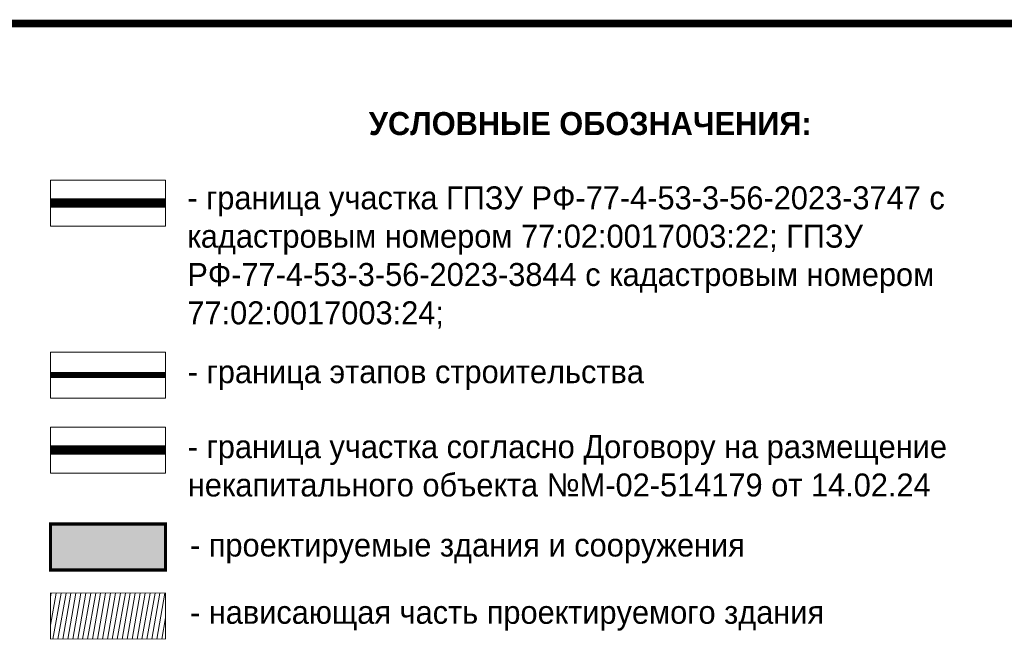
# Model space of a CAD drawing. Header units: metres. Extents: x 4385 to 11928, y 17253 to 36963.
# Tile 242 of 256: x 7687 to 7751, y 18792 to 18833. Entities that reach past the tile are written whole.
import ezdxf

# ---------------------------------------------------------------- set-up
doc = ezdxf.new("R2010")
doc.units = ezdxf.units.M
doc.linetypes.add('БЛАГО_Ботаническая_Р$0$Dashed_1', pattern=[150, 100, -50])
doc.layers.add('БЛАГО_Ботаническая_Р$0$ГП_граница_АГР 3_500', color=202, linetype='Continuous', lineweight=15)
doc.layers.add('БЛАГО_Ботаническая_Р$0$ГП_здан_проект', color=170, linetype='Continuous', lineweight=9)
doc.layers.add('БЛАГО_Ботаническая_Р$0$ГП_граница_аренд_зем_500', color=7, linetype='Continuous', true_color=0x000000)
doc.layers.add('БЛАГО_Ботаническая_Р$0$ГП_граница_ГПЗУ_500', color=7, linetype='Continuous', true_color=0x0000f5)
doc.layers.add('БЛАГО_Ботаническая_Р$0$ГП_здан_проект_навес', color=170, linetype='Continuous')
doc.layers.add('БЛАГО_Ботаническая_Р$0$ГП_здан_проект_штриховка', color=7, linetype='Continuous', lineweight=5, true_color=0xe24032)
doc.layers.add('БЛАГО_Ботаническая_Р$0$ГП_рамка', color=7, linetype='Continuous', lineweight=18, true_color=0x000000)
doc.styles.add('БЛАГО_Ботаническая_Р$0$GENERATED_STYLE_1', font='GOTHIC.TTF')

# ---------------------------------------------------------------- blocks, each defined once
blk = doc.blocks.new('БЛАГО_Ботаническая_Р')
at = {"layer": 'БЛАГО_Ботаническая_Р$0$ГП_здан_проект_штриховка', "transparency": 33554534}
h = blk.add_hatch(color=256, dxfattribs=at)
h.dxf.hatch_style = 1
h.paths.add_polyline_path([(7689.228, 18800.35), (7696.728, 18800.35), (7696.728, 18797.35), (7689.228, 18797.35)])
at = {"layer": 'БЛАГО_Ботаническая_Р$0$ГП_здан_проект_штриховка'}
h = blk.add_hatch(dxfattribs=at)
h.set_pattern_fill('ANSI31', color=256, scale=0.1, angle=35)
h.set_pattern_definition([(80, (1018.6657, 101.06813), (-0.3126764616, 0.0551332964), [])])
h.paths.add_polyline_path([(7689.228, 18795.85), (7696.728, 18795.85), (7696.728, 18792.85), (7689.228, 18792.85)])
at = {"layer": 'БЛАГО_Ботаническая_Р$0$ГП_граница_АГР 3_500', "const_width": 0.4}
blk.add_lwpolyline([(7689.228, 18810.068), (7696.728, 18810.068)], dxfattribs=at)
at = {"layer": 'БЛАГО_Ботаническая_Р$0$ГП_граница_аренд_зем_500', "color": 190, "true_color": 0x9933ff, "const_width": 0.6}
blk.add_lwpolyline([(7689.228, 18805.173), (7696.728, 18805.173)], dxfattribs=at)
at = {"layer": 'БЛАГО_Ботаническая_Р$0$ГП_граница_ГПЗУ_500', "const_width": 0.6}
blk.add_lwpolyline([(7689.228, 18821.287), (7696.728, 18821.287)], dxfattribs=at)
at = {"layer": 'БЛАГО_Ботаническая_Р$0$ГП_здан_проект', "const_width": 0.2}
blk.add_lwpolyline([(7689.228, 18800.35), (7696.728, 18800.35), (7696.728, 18797.35), (7689.228, 18797.35)], close=True, dxfattribs=at)
at = {"layer": 'БЛАГО_Ботаническая_Р$0$ГП_здан_проект_навес', "linetype": 'БЛАГО_Ботаническая_Р$0$Dashed_1', "ltscale": 0.005, "const_width": 0.05}
blk.add_lwpolyline([(7689.228, 18795.85), (7696.728, 18795.85), (7696.728, 18792.85), (7689.228, 18792.85)], close=True, dxfattribs=at)
at = {"layer": 'БЛАГО_Ботаническая_Р$0$ГП_рамка', "color": 5, "const_width": 0.5}
blk.add_lwpolyline([(7682.475, 18832.995), (7768.207, 18832.995), (7768.207, 18595.338), (7682.475, 18595.338)], close=True, dxfattribs=at)
at = {"layer": 'БЛАГО_Ботаническая_Р$0$ГП_рамка'}
for points in [[(7689.228, 18822.787), (7696.728, 18822.787), (7696.728, 18819.787), (7689.228, 18819.787)], [(7689.228, 18811.568), (7696.728, 18811.568), (7696.728, 18808.568), (7689.228, 18808.568)], [(7689.228, 18806.673), (7696.728, 18806.673), (7696.728, 18803.673), (7689.228, 18803.673)]]:
    blk.add_lwpolyline(points, close=True, dxfattribs=at)
at = {"layer": 'БЛАГО_Ботаническая_Р$0$ГП_рамка', "char_height": 1.5, "attachment_point": 4, "style": 'БЛАГО_Ботаническая_Р$0$GENERATED_STYLE_1'}
for s, insert, width in [('\\pi16.48846;{\\fCentury Gothic|b1|i0|c204|p34;УСЛОВНЫЕ ОБОЗНАЧЕНИЯ:}', (7693.498, 18826.46), 60.8763), ('- граница участка ГПЗУ РФ-77-4-53-3-56-2023-3747 с кадастровым номером 77:02:0017003:22; ГПЗУ РФ-77-4-53-3-56-2023-3844 с кадастровым номером 77:02:0017003:24; ', (7698.154, 18817.735), 61.70838), ('- граница этапов строительства ', (7698.184, 18810.059), 62.29457), ('- граница участка согласно Договору на размещение некапитального объекта №М-02-514179 от 14.02.24', (7698.184, 18804.135), 60.26135), ('- проектируемые здания и сооружения', (7698.326, 18798.753), 53.9889), ('- нависающая часть проектируемого здания', (7698.326, 18794.367), 53.9889)]:
    blk.add_mtext(s, dxfattribs=dict(at, insert=insert, width=width))

msp = doc.modelspace()

# ---------------------------------------------------------------- block references
msp.add_blockref('БЛАГО_Ботаническая_Р', (0, 0))

doc.saveas('drawing.dxf')
